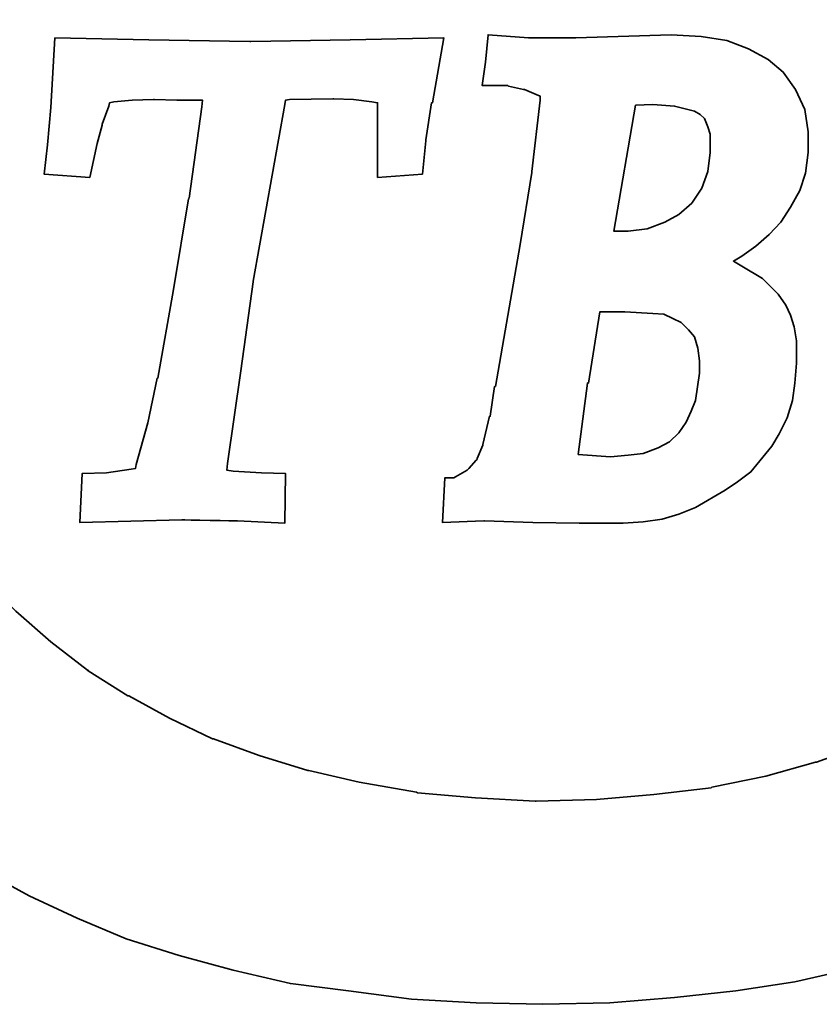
# Model space of a CAD drawing. Header units: millimetres. Extents: x 7 to 218, y 15 to 167.
# Tile 5 of 64: x 160 to 164, y 81 to 86. Entities that reach past the tile are written whole.
import ezdxf

# ---------------------------------------------------------------- set-up
doc = ezdxf.new("R2010")
doc.units = ezdxf.units.MM
doc.header["$LTSCALE"] = 0.2
doc.layers.add('layer 1', color=7, linetype='CONTINUOUS')

msp = doc.modelspace()

# ---------------------------------------------------------------- linework, layer by layer
at = {"layer": 'layer 1', "color": 1, "lineweight": 35}
for points, knots in [([(165.6931, 86.2829), (165.6931, 86.2829), (166.6993, 86.9053), (166.6993, 86.9053), (166.6993, 86.9053), (166.6993, 86.9053), (166.5571, 87.0862), (166.5571, 87.0862), (166.5571, 87.0862), (166.5571, 87.0862), (166.3933, 87.2545), (166.3933, 87.2545), (166.3933, 87.2545), (166.3933, 87.2545), (166.2246, 87.4192), (166.2246, 87.4192), (166.2246, 87.4192), (166.2246, 87.4192), (166.0513, 87.5659), (166.0513, 87.5659), (166.0513, 87.5659), (166.0513, 87.5659), (165.8659, 87.7126), (165.8659, 87.7126), (165.8659, 87.7126), (165.8659, 87.7126), (165.8614, 87.7126), (165.8614, 87.7126), (165.8614, 87.7126), (165.8614, 87.7126), (165.6589, 87.8377), (165.6589, 87.8377), (165.6589, 87.8377), (165.6589, 87.8377), (165.6589, 87.8417), (165.6589, 87.8417), (165.6589, 87.8417), (165.6589, 87.8417), (165.4555, 87.9668), (165.4555, 87.9668), (165.4555, 87.9668), (165.4555, 87.9668), (165.2359, 88.0753), (165.2359, 88.0753), (165.2359, 88.0753), (165.2359, 88.0753), (165.015, 88.1878), (165.015, 88.1878), (165.015, 88.1878), (165.015, 88.1878), (164.7472, 88.2913), (164.7472, 88.2913), (164.7472, 88.2913), (164.7472, 88.2913), (164.4579, 88.3903), (164.4579, 88.3903), (164.4579, 88.3903), (164.4579, 88.3903), (164.1559, 88.4767), (164.1559, 88.4767), (164.1559, 88.4767), (164.1559, 88.4767), (163.8369, 88.5455), (163.8369, 88.5455), (163.8369, 88.5455), (163.8369, 88.5455), (163.5124, 88.5937), (163.5124, 88.5937), (163.5124, 88.5937), (163.5124, 88.5937), (163.1587, 88.6279), (163.1587, 88.6279), (163.1587, 88.6279), (163.1587, 88.6279), (162.796, 88.645), (162.796, 88.645), (162.796, 88.645), (162.796, 88.645), (162.4288, 88.6369), (162.4288, 88.6369), (162.4288, 88.6369), (162.4288, 88.6369), (162.0787, 88.6153), (162.0787, 88.6153), (162.0787, 88.6153), (162.0787, 88.6153), (161.7547, 88.5847), (161.7547, 88.5847), (161.7547, 88.5847), (161.7547, 88.5847), (161.4397, 88.5455), (161.4397, 88.5455), (161.4397, 88.5455), (161.4397, 88.5455), (161.1378, 88.4852), (161.1378, 88.4852), (161.1378, 88.4852), (161.1378, 88.4852), (160.9303, 88.4294), (160.9303, 88.4294), (160.9303, 88.4294), (160.9303, 88.4294), (160.7233, 88.3687), (160.7233, 88.3687), (160.7233, 88.3687), (160.7233, 88.3687), (160.5199, 88.2994), (160.5199, 88.2994), (160.5199, 88.2994), (160.5199, 88.2994), (160.33, 88.222), (160.33, 88.222), (160.33, 88.222), (160.33, 88.222), (160.1446, 88.1356), (160.1446, 88.1356), (160.1446, 88.1356), (160.1446, 88.1356), (159.9547, 88.0447), (159.9547, 88.0447), (159.9547, 88.0447), (159.9547, 88.0447), (159.7819, 87.9497), (159.7819, 87.9497), (159.7819, 87.9497), (159.7819, 87.9497), (159.6091, 87.8503), (159.6091, 87.8503), (159.6091, 87.8503), (159.6091, 87.8503), (159.4449, 87.7382), (159.4449, 87.7382), (159.4449, 87.7382), (159.4449, 87.7382), (159.2851, 87.6262), (159.2851, 87.6262), (159.2851, 87.6262), (159.2851, 87.6262), (159.1384, 87.5056), (159.1384, 87.5056), (159.1384, 87.5056), (159.1384, 87.5056), (158.9872, 87.376), (158.9872, 87.376), (158.9872, 87.376), (158.9872, 87.376), (158.724, 87.1163), (158.724, 87.1163), (158.724, 87.1163), (158.724, 87.1163), (158.719, 87.1123), (158.719, 87.1123), (158.719, 87.1123), (158.719, 87.1123), (158.4733, 86.8189), (158.4733, 86.8189), (158.4733, 86.8189), (158.4733, 86.8189), (158.3347, 86.6155), (158.3347, 86.6155), (158.3347, 86.6155), (158.3347, 86.6155), (158.3307, 86.611), (158.3307, 86.611), (158.3307, 86.611), (158.3307, 86.611), (158.197, 86.3824), (158.197, 86.3824), (158.197, 86.3824), (158.197, 86.3824), (158.0755, 86.1452), (158.0755, 86.1452), (158.0755, 86.1452), (158.0755, 86.1452), (157.972, 85.8775), (157.972, 85.8775), (157.972, 85.8775), (157.972, 85.8775), (157.8856, 85.5967), (157.8856, 85.5967), (157.8856, 85.5967), (157.8856, 85.5967), (157.8856, 85.5877), (157.8856, 85.5877), (157.8856, 85.5877), (157.8856, 85.5877), (157.8298, 85.2853), (157.8298, 85.2853), (157.8298, 85.2853), (157.8298, 85.2853), (157.8127, 85.1345), (157.8127, 85.1345), (157.8127, 85.1345), (157.8127, 85.1345), (157.8037, 84.9658), (157.8037, 84.9658), (157.8037, 84.9658), (157.8037, 84.9658), (157.7952, 84.7975), (157.7952, 84.7975), (157.7952, 84.7975), (157.7952, 84.7975), (157.7952, 84.6292), (157.7952, 84.6292), (157.7952, 84.6292), (157.7952, 84.6292), (157.8208, 84.2926), (157.8208, 84.2926), (157.8208, 84.2926), (157.8208, 84.2926), (157.873, 83.9897), (157.873, 83.9897), (157.873, 83.9897), (157.873, 83.9897), (157.9378, 83.7049), (157.9378, 83.7049), (157.9378, 83.7049), (157.9378, 83.7049), (158.0373, 83.4376), (158.0373, 83.4376), (158.0373, 83.4376), (158.0373, 83.4376), (158.1453, 83.1824), (158.1453, 83.1824), (158.1453, 83.1824), (158.1453, 83.1824), (158.2744, 82.9498), (158.2744, 82.9498), (158.2744, 82.9498), (158.2744, 82.9498), (158.4085, 82.7252), (158.4085, 82.7252), (158.4085, 82.7252), (158.4085, 82.7252), (158.5723, 82.5223), (158.5723, 82.5223), (158.5723, 82.5223), (158.5723, 82.5223), (158.7366, 82.3229), (158.7366, 82.3229), (158.7366, 82.3229), (158.7366, 82.3229), (158.9179, 82.1461), (158.9179, 82.1461), (158.9179, 82.1461), (158.9179, 82.1461), (159.1033, 81.9647), (159.1033, 81.9647), (159.1033, 81.9647), (159.1033, 81.9647), (159.3022, 81.8095), (159.3022, 81.8095), (159.3022, 81.8095), (159.3022, 81.8095), (159.5137, 81.6542), (159.5137, 81.6542), (159.5137, 81.6542), (159.5137, 81.6542), (159.7387, 81.5161), (159.7387, 81.5161), (159.7387, 81.5161), (159.7387, 81.5161), (159.9714, 81.3905), (159.9714, 81.3905), (159.9714, 81.3905), (159.9714, 81.3905), (160.222, 81.2735), (160.222, 81.2735), (160.222, 81.2735), (160.222, 81.2735), (160.4767, 81.166), (160.4767, 81.166), (160.4767, 81.166), (160.4767, 81.166), (160.753, 81.0796), (160.753, 81.0796), (160.753, 81.0796), (160.753, 81.0796), (161.0338, 81.0022), (161.0338, 81.0022), (161.0338, 81.0022), (161.0338, 81.0022), (161.3317, 80.9329), (161.3317, 80.9329), (161.3317, 80.9329), (161.3317, 80.9329), (161.6337, 80.8942), (161.6337, 80.8942), (161.6337, 80.8942), (161.6337, 80.8942), (161.9622, 80.851), (161.9622, 80.851), (161.9622, 80.851), (161.9622, 80.851), (162.2992, 80.8334), (162.2992, 80.8334), (162.2992, 80.8334), (162.2992, 80.8334), (162.6448, 80.8249), (162.6448, 80.8249), (162.6448, 80.8249), (162.6448, 80.8249), (162.9945, 80.8334), (162.9945, 80.8334), (162.9945, 80.8334), (162.9945, 80.8334), (163.3315, 80.8595), (163.3315, 80.8595), (163.3315, 80.8595), (163.3315, 80.8595), (163.651, 80.8942), (163.651, 80.8942), (163.651, 80.8942), (163.651, 80.8942), (163.957, 80.9414), (163.957, 80.9414), (163.957, 80.9414), (163.957, 80.9414), (164.2549, 81.0103), (164.2549, 81.0103), (164.2549, 81.0103), (164.2549, 81.0103), (164.5402, 81.0886), (164.5402, 81.0886), (164.5402, 81.0886), (164.5402, 81.0886), (164.8084, 81.179), (164.8084, 81.179), (164.8084, 81.179), (164.8084, 81.179), (165.0757, 81.287), (165.0757, 81.287), (165.0757, 81.287), (165.0757, 81.287), (165.4389, 81.4594), (165.4389, 81.4594), (165.4389, 81.4594), (165.4389, 81.4594), (165.6153, 81.5548), (165.6153, 81.5548), (165.6153, 81.5548), (165.6153, 81.5548), (165.78, 81.6542), (165.78, 81.6542), (165.78, 81.6542), (165.78, 81.6542), (165.9397, 81.7658), (165.9397, 81.7658), (165.9397, 81.7658), (165.9397, 81.7658), (166.0945, 81.8869), (166.0945, 81.8869), (166.0945, 81.8869), (166.0945, 81.8869), (166.2421, 82.0084), (166.2421, 82.0084), (166.2421, 82.0084), (166.2421, 82.0084), (166.3803, 82.138), (166.3803, 82.138), (166.3803, 82.138), (166.3803, 82.138), (166.5616, 82.3193), (166.5616, 82.3193), (166.5616, 82.3193), (166.5616, 82.3193), (166.6435, 82.4057), (166.6435, 82.4057), (166.6435, 82.4057), (166.6435, 82.4057), (166.7038, 82.4701), (166.7038, 82.4701), (166.7038, 82.4701), (166.7038, 82.4701), (165.6931, 83.0965), (165.6931, 83.0965), (165.6931, 83.0965), (165.6931, 83.0965), (165.5374, 82.9448), (165.5374, 82.9448), (165.5374, 82.9448), (165.5374, 82.9448), (165.3655, 82.7986), (165.3655, 82.7986), (165.3655, 82.7986), (165.3655, 82.7986), (165.1747, 82.6514), (165.1747, 82.6514), (165.1747, 82.6514), (165.1747, 82.6514), (164.9767, 82.5133), (164.9767, 82.5133), (164.9767, 82.5133), (164.9767, 82.5133), (164.9722, 82.5088), (164.9722, 82.5088), (164.9722, 82.5088), (164.9722, 82.5088), (164.7648, 82.3877), (164.7648, 82.3877), (164.7648, 82.3877), (164.7648, 82.3877), (164.5492, 82.2757), (164.5492, 82.2757), (164.5492, 82.2757), (164.5492, 82.2757), (164.5447, 82.2757), (164.5447, 82.2757), (164.5447, 82.2757), (164.5447, 82.2757), (164.3116, 82.1717), (164.3116, 82.1717), (164.3116, 82.1717), (164.3116, 82.1717), (164.0695, 82.0853), (164.0695, 82.0853), (164.0695, 82.0853), (164.0695, 82.0853), (164.0655, 82.0853), (164.0655, 82.0853), (164.0655, 82.0853), (164.0655, 82.0853), (163.8058, 82.012), (163.8058, 82.012), (163.8058, 82.012), (163.8058, 82.012), (163.5259, 81.9562), (163.5259, 81.9562), (163.5259, 81.9562), (163.5259, 81.9562), (163.5214, 81.9517), (163.5214, 81.9517), (163.5214, 81.9517), (163.5214, 81.9517), (163.2235, 81.9175), (163.2235, 81.9175), (163.2235, 81.9175), (163.2235, 81.9175), (162.9256, 81.8914), (162.9256, 81.8914), (162.9256, 81.8914), (162.9256, 81.8914), (162.6102, 81.8824), (162.6102, 81.8824), (162.6102, 81.8824), (162.6102, 81.8824), (162.6061, 81.8824), (162.6061, 81.8824), (162.6061, 81.8824), (162.6061, 81.8824), (162.2952, 81.9004), (162.2952, 81.9004), (162.2952, 81.9004), (162.2952, 81.9004), (161.9923, 81.9256), (161.9923, 81.9256), (161.9923, 81.9256), (161.9923, 81.9256), (161.9883, 81.9301), (161.9883, 81.9301), (161.9883, 81.9301), (161.9883, 81.9301), (161.6899, 81.9818), (161.6899, 81.9818), (161.6899, 81.9818), (161.6899, 81.9818), (161.4271, 82.0421), (161.4271, 82.0421), (161.4271, 82.0421), (161.4271, 82.0421), (161.4226, 82.0421), (161.4226, 82.0421), (161.4226, 82.0421), (161.4226, 82.0421), (161.1679, 82.12), (161.1679, 82.12), (161.1679, 82.12), (161.1679, 82.12), (160.9303, 82.2064), (160.9303, 82.2064), (160.9303, 82.2064), (160.9303, 82.2064), (160.9258, 82.2064), (160.9258, 82.2064), (160.9258, 82.2064), (160.9258, 82.2064), (160.7017, 82.3144), (160.7017, 82.3144), (160.7017, 82.3144), (160.7017, 82.3144), (160.4893, 82.4309), (160.4893, 82.4309), (160.4893, 82.4309), (160.4893, 82.4309), (160.4857, 82.4309), (160.4857, 82.4309), (160.4857, 82.4309), (160.4857, 82.4309), (160.2778, 82.5605), (160.2778, 82.5605), (160.2778, 82.5605), (160.2778, 82.5605), (160.2778, 82.565), (160.2778, 82.565), (160.2778, 82.565), (160.2778, 82.565), (160.2742, 82.565), (160.2742, 82.565), (160.2742, 82.565), (160.2742, 82.565), (160.0834, 82.7122), (160.0834, 82.7122), (160.0834, 82.7122), (160.0834, 82.7122), (159.9025, 82.8715), (159.9025, 82.8715), (159.9025, 82.8715), (159.9025, 82.8715), (159.898, 82.8755), (159.898, 82.8755), (159.898, 82.8755), (159.898, 82.8755), (159.7342, 83.0443), (159.7342, 83.0443), (159.7342, 83.0443), (159.7342, 83.0443), (159.579, 83.2256), (159.579, 83.2256), (159.579, 83.2256), (159.579, 83.2256), (159.579, 83.2297), (159.579, 83.2297), (159.579, 83.2297), (159.579, 83.2297), (159.4404, 83.4376), (159.4404, 83.4376), (159.4404, 83.4376), (159.4404, 83.4376), (159.4363, 83.4376), (159.4363, 83.4376), (159.4363, 83.4376), (159.4363, 83.4376), (159.4318, 83.4457), (159.4318, 83.4457), (159.4318, 83.4457), (159.4318, 83.4457), (159.3238, 83.6486), (159.3238, 83.6486), (159.3238, 83.6486), (159.3238, 83.6486), (159.3238, 83.6531), (159.3238, 83.6531), (159.3238, 83.6531), (159.3238, 83.6531), (159.2329, 83.8912), (159.2329, 83.8912), (159.2329, 83.8912), (159.2329, 83.8912), (159.2284, 83.8993), (159.2284, 83.8993), (159.2284, 83.8993), (159.2284, 83.8993), (159.1515, 84.1585), (159.1515, 84.1585), (159.1515, 84.1585), (159.1515, 84.1585), (159.1515, 84.163), (159.1515, 84.163), (159.1515, 84.163), (159.1515, 84.163), (159.1249, 84.3007), (159.1249, 84.3007), (159.1249, 84.3007), (159.1249, 84.3007), (159.1204, 84.3052), (159.1204, 84.3052), (159.1204, 84.3052), (159.1204, 84.3052), (159.1033, 84.4433), (159.1033, 84.4433), (159.1033, 84.4433), (159.1033, 84.4433), (159.0952, 84.5986), (159.0952, 84.5986), (159.0952, 84.5986), (159.0952, 84.5986), (159.0903, 84.7543), (159.0903, 84.7543), (159.0903, 84.7543), (159.0903, 84.7543), (159.0903, 84.7588), (159.0903, 84.7588), (159.0903, 84.7588), (159.0903, 84.7588), (159.0988, 84.8969), (159.0988, 84.8969), (159.0988, 84.8969), (159.0988, 84.8969), (159.0988, 84.9145), (159.0988, 84.9145), (159.0988, 84.9145), (159.0988, 84.9145), (159.1119, 85.0612), (159.1119, 85.0612), (159.1119, 85.0612), (159.1119, 85.0612), (159.1294, 85.1989), (159.1294, 85.1989), (159.1294, 85.1989), (159.1294, 85.1989), (159.1294, 85.2038), (159.1294, 85.2038), (159.1294, 85.2038), (159.1294, 85.2038), (159.1339, 85.2038), (159.1339, 85.2038), (159.1339, 85.2038), (159.1339, 85.2038), (159.1339, 85.2124), (159.1339, 85.2124), (159.1339, 85.2124), (159.1339, 85.2124), (159.16, 85.3375), (159.16, 85.3375), (159.16, 85.3375), (159.16, 85.3375), (159.16, 85.342), (159.16, 85.342), (159.16, 85.342), (159.16, 85.342), (159.1681, 85.3717), (159.1681, 85.3717), (159.1681, 85.3717), (159.1681, 85.3717), (159.2379, 85.5967), (159.2379, 85.5967), (159.2379, 85.5967), (159.2379, 85.5967), (159.2379, 85.6007), (159.2379, 85.6007), (159.2379, 85.6007), (159.2379, 85.6007), (159.3499, 85.8343), (159.3499, 85.8343), (159.3499, 85.8343), (159.3499, 85.8343), (159.4705, 86.0503), (159.4705, 86.0503), (159.4705, 86.0503), (159.4705, 86.0503), (159.475, 86.0539), (159.475, 86.0539), (159.475, 86.0539), (159.475, 86.0539), (159.6222, 86.2528), (159.6222, 86.2528), (159.6222, 86.2528), (159.6222, 86.2528), (159.7774, 86.4256), (159.7774, 86.4256), (159.7774, 86.4256), (159.7774, 86.4256), (159.7774, 86.4301), (159.7774, 86.4301), (159.7774, 86.4301), (159.7774, 86.4301), (159.9412, 86.5939), (159.9412, 86.5939), (159.9412, 86.5939), (159.9412, 86.5939), (159.9457, 86.5939), (159.9457, 86.5939), (159.9457, 86.5939), (159.9457, 86.5939), (160.1266, 86.7491), (160.1266, 86.7491), (160.1266, 86.7491), (160.1266, 86.7491), (160.3255, 86.8873), (160.3255, 86.8873), (160.3255, 86.8873), (160.3255, 86.8873), (160.33, 86.8918), (160.33, 86.8918), (160.33, 86.8918), (160.33, 86.8918), (160.5375, 87.0214), (160.5375, 87.0214), (160.5375, 87.0214), (160.5375, 87.0214), (160.753, 87.1424), (160.753, 87.1424), (160.753, 87.1424), (160.753, 87.1424), (160.7575, 87.1424), (160.7575, 87.1424), (160.7575, 87.1424), (160.7575, 87.1424), (160.9816, 87.2414), (160.9816, 87.2414), (160.9816, 87.2414), (160.9816, 87.2414), (161.2242, 87.3278), (161.2242, 87.3278), (161.2242, 87.3278), (161.2242, 87.3278), (161.4739, 87.4102), (161.4739, 87.4102), (161.4739, 87.4102), (161.4739, 87.4102), (161.4784, 87.4102), (161.4784, 87.4102), (161.4784, 87.4102), (161.4784, 87.4102), (161.7466, 87.4705), (161.7466, 87.4705), (161.7466, 87.4705), (161.7466, 87.4705), (161.7466, 87.475), (161.7466, 87.475), (161.7466, 87.475), (161.7466, 87.475), (161.7511, 87.475), (161.7511, 87.475), (161.7511, 87.475), (161.7511, 87.475), (162.049, 87.5182), (162.049, 87.5182), (162.049, 87.5182), (162.049, 87.5182), (162.0526, 87.5182), (162.0526, 87.5182), (162.0526, 87.5182), (162.0526, 87.5182), (162.36, 87.5438), (162.36, 87.5438), (162.36, 87.5438), (162.36, 87.5438), (162.6664, 87.5524), (162.6664, 87.5524), (162.6664, 87.5524), (162.6664, 87.5524), (162.6709, 87.5524), (162.6709, 87.5524), (162.6709, 87.5524), (162.6709, 87.5524), (162.9814, 87.5438), (162.9814, 87.5438), (162.9814, 87.5438), (162.9814, 87.5438), (163.2838, 87.5182), (163.2838, 87.5182), (163.2838, 87.5182), (163.2838, 87.5182), (163.2883, 87.5137), (163.2883, 87.5137), (163.2883, 87.5137), (163.2883, 87.5137), (163.5727, 87.4624), (163.5727, 87.4624), (163.5727, 87.4624), (163.5727, 87.4624), (163.849, 87.4057), (163.849, 87.4057), (163.849, 87.4057), (163.849, 87.4057), (163.8535, 87.4057), (163.8535, 87.4057), (163.8535, 87.4057), (163.8535, 87.4057), (164.1127, 87.3278), (164.1127, 87.3278), (164.1127, 87.3278), (164.1127, 87.3278), (164.3197, 87.2509), (164.3197, 87.2509), (164.3197, 87.2509), (164.3197, 87.2509), (164.5276, 87.1645), (164.5276, 87.1645), (164.5276, 87.1645), (164.5276, 87.1645), (164.5321, 87.1645), (164.5321, 87.1645), (164.5321, 87.1645), (164.5321, 87.1645), (164.722, 87.0646), (164.722, 87.0646), (164.722, 87.0646), (164.722, 87.0646), (164.9119, 86.9521), (164.9119, 86.9521), (164.9119, 86.9521), (164.9119, 86.9521), (164.9119, 86.9485), (164.9119, 86.9485), (164.9119, 86.9485), (164.9119, 86.9485), (165.0847, 86.836), (165.0847, 86.836), (165.0847, 86.836), (165.0847, 86.836), (165.0888, 86.836), (165.0888, 86.836), (165.0888, 86.836), (165.0888, 86.836), (165.2485, 86.7109), (165.2485, 86.7109), (165.2485, 86.7109), (165.2485, 86.7109), (165.253, 86.7059), (165.253, 86.7059), (165.253, 86.7059), (165.253, 86.7059), (165.4087, 86.5723), (165.4087, 86.5723), (165.4087, 86.5723), (165.4087, 86.5723), (165.4123, 86.5678), (165.4123, 86.5678), (165.4123, 86.5678), (165.4123, 86.5678), (165.5509, 86.4256), (165.5509, 86.4256), (165.5509, 86.4256), (165.5509, 86.4256), (165.6283, 86.3437), (165.6283, 86.3437), (165.6283, 86.3437), (165.6283, 86.3437), (165.6931, 86.2829), (165.6931, 86.2829)], [0, 0, 0, 0, 0.004808, 0.004808, 0.004808, 0.004808, 0.009615, 0.009615, 0.009615, 0.009615, 0.014423, 0.014423, 0.014423, 0.014423, 0.019231, 0.019231, 0.019231, 0.019231, 0.024038, 0.024038, 0.024038, 0.024038, 0.028846, 0.028846, 0.028846, 0.028846, 0.033654, 0.033654, 0.033654, 0.033654, 0.038462, 0.038462, 0.038462, 0.038462, 0.043269, 0.043269, 0.043269, 0.043269, 0.048077, 0.048077, 0.048077, 0.048077, 0.052885, 0.052885, 0.052885, 0.052885, 0.057692, 0.057692, 0.057692, 0.057692, 0.0625, 0.0625, 0.0625, 0.0625, 0.067308, 0.067308, 0.067308, 0.067308, 0.072115, 0.072115, 0.072115, 0.072115, 0.076923, 0.076923, 0.076923, 0.076923, 0.081731, 0.081731, 0.081731, 0.081731, 0.086538, 0.086538, 0.086538, 0.086538, 0.091346, 0.091346, 0.091346, 0.091346, 0.096154, 0.096154, 0.096154, 0.096154, 0.100962, 0.100962, 0.100962, 0.100962, 0.105769, 0.105769, 0.105769, 0.105769, 0.110577, 0.110577, 0.110577, 0.110577, 0.115385, 0.115385, 0.115385, 0.115385, 0.120192, 0.120192, 0.120192, 0.120192, 0.125, 0.125, 0.125, 0.125, 0.129808, 0.129808, 0.129808, 0.129808, 0.134615, 0.134615, 0.134615, 0.134615, 0.139423, 0.139423, 0.139423, 0.139423, 0.144231, 0.144231, 0.144231, 0.144231, 0.149038, 0.149038, 0.149038, 0.149038, 0.153846, 0.153846, 0.153846, 0.153846, 0.158654, 0.158654, 0.158654, 0.158654, 0.163462, 0.163462, 0.163462, 0.163462, 0.168269, 0.168269, 0.168269, 0.168269, 0.173077, 0.173077, 0.173077, 0.173077, 0.177885, 0.177885, 0.177885, 0.177885, 0.182692, 0.182692, 0.182692, 0.182692, 0.1875, 0.1875, 0.1875, 0.1875, 0.192308, 0.192308, 0.192308, 0.192308, 0.197115, 0.197115, 0.197115, 0.197115, 0.201923, 0.201923, 0.201923, 0.201923, 0.206731, 0.206731, 0.206731, 0.206731, 0.211538, 0.211538, 0.211538, 0.211538, 0.216346, 0.216346, 0.216346, 0.216346, 0.221154, 0.221154, 0.221154, 0.221154, 0.225962, 0.225962, 0.225962, 0.225962, 0.230769, 0.230769, 0.230769, 0.230769, 0.235577, 0.235577, 0.235577, 0.235577, 0.240385, 0.240385, 0.240385, 0.240385, 0.245192, 0.245192, 0.245192, 0.245192, 0.25, 0.25, 0.25, 0.25, 0.254808, 0.254808, 0.254808, 0.254808, 0.259615, 0.259615, 0.259615, 0.259615, 0.264423, 0.264423, 0.264423, 0.264423, 0.269231, 0.269231, 0.269231, 0.269231, 0.274038, 0.274038, 0.274038, 0.274038, 0.278846, 0.278846, 0.278846, 0.278846, 0.283654, 0.283654, 0.283654, 0.283654, 0.288462, 0.288462, 0.288462, 0.288462, 0.293269, 0.293269, 0.293269, 0.293269, 0.298077, 0.298077, 0.298077, 0.298077, 0.302885, 0.302885, 0.302885, 0.302885, 0.307692, 0.307692, 0.307692, 0.307692, 0.3125, 0.3125, 0.3125, 0.3125, 0.317308, 0.317308, 0.317308, 0.317308, 0.322115, 0.322115, 0.322115, 0.322115, 0.326923, 0.326923, 0.326923, 0.326923, 0.331731, 0.331731, 0.331731, 0.331731, 0.336538, 0.336538, 0.336538, 0.336538, 0.341346, 0.341346, 0.341346, 0.341346, 0.346154, 0.346154, 0.346154, 0.346154, 0.350962, 0.350962, 0.350962, 0.350962, 0.355769, 0.355769, 0.355769, 0.355769, 0.360577, 0.360577, 0.360577, 0.360577, 0.365385, 0.365385, 0.365385, 0.365385, 0.370192, 0.370192, 0.370192, 0.370192, 0.375, 0.375, 0.375, 0.375, 0.379808, 0.379808, 0.379808, 0.379808, 0.384615, 0.384615, 0.384615, 0.384615, 0.389423, 0.389423, 0.389423, 0.389423, 0.394231, 0.394231, 0.394231, 0.394231, 0.399038, 0.399038, 0.399038, 0.399038, 0.403846, 0.403846, 0.403846, 0.403846, 0.408654, 0.408654, 0.408654, 0.408654, 0.413462, 0.413462, 0.413462, 0.413462, 0.418269, 0.418269, 0.418269, 0.418269, 0.423077, 0.423077, 0.423077, 0.423077, 0.427885, 0.427885, 0.427885, 0.427885, 0.432692, 0.432692, 0.432692, 0.432692, 0.4375, 0.4375, 0.4375, 0.4375, 0.442308, 0.442308, 0.442308, 0.442308, 0.447115, 0.447115, 0.447115, 0.447115, 0.451923, 0.451923, 0.451923, 0.451923, 0.456731, 0.456731, 0.456731, 0.456731, 0.461538, 0.461538, 0.461538, 0.461538, 0.466346, 0.466346, 0.466346, 0.466346, 0.471154, 0.471154, 0.471154, 0.471154, 0.475962, 0.475962, 0.475962, 0.475962, 0.480769, 0.480769, 0.480769, 0.480769, 0.485577, 0.485577, 0.485577, 0.485577, 0.490385, 0.490385, 0.490385, 0.490385, 0.495192, 0.495192, 0.495192, 0.495192, 0.5, 0.5, 0.5, 0.5, 0.504808, 0.504808, 0.504808, 0.504808, 0.509615, 0.509615, 0.509615, 0.509615, 0.514423, 0.514423, 0.514423, 0.514423, 0.519231, 0.519231, 0.519231, 0.519231, 0.524038, 0.524038, 0.524038, 0.524038, 0.528846, 0.528846, 0.528846, 0.528846, 0.533654, 0.533654, 0.533654, 0.533654, 0.538462, 0.538462, 0.538462, 0.538462, 0.543269, 0.543269, 0.543269, 0.543269, 0.548077, 0.548077, 0.548077, 0.548077, 0.552885, 0.552885, 0.552885, 0.552885, 0.557692, 0.557692, 0.557692, 0.557692, 0.5625, 0.5625, 0.5625, 0.5625, 0.567308, 0.567308, 0.567308, 0.567308, 0.572115, 0.572115, 0.572115, 0.572115, 0.576923, 0.576923, 0.576923, 0.576923, 0.581731, 0.581731, 0.581731, 0.581731, 0.586538, 0.586538, 0.586538, 0.586538, 0.591346, 0.591346, 0.591346, 0.591346, 0.596154, 0.596154, 0.596154, 0.596154, 0.600962, 0.600962, 0.600962, 0.600962, 0.605769, 0.605769, 0.605769, 0.605769, 0.610577, 0.610577, 0.610577, 0.610577, 0.615385, 0.615385, 0.615385, 0.615385, 0.620192, 0.620192, 0.620192, 0.620192, 0.625, 0.625, 0.625, 0.625, 0.629808, 0.629808, 0.629808, 0.629808, 0.634615, 0.634615, 0.634615, 0.634615, 0.639423, 0.639423, 0.639423, 0.639423, 0.644231, 0.644231, 0.644231, 0.644231, 0.649038, 0.649038, 0.649038, 0.649038, 0.653846, 0.653846, 0.653846, 0.653846, 0.658654, 0.658654, 0.658654, 0.658654, 0.663462, 0.663462, 0.663462, 0.663462, 0.668269, 0.668269, 0.668269, 0.668269, 0.673077, 0.673077, 0.673077, 0.673077, 0.677885, 0.677885, 0.677885, 0.677885, 0.682692, 0.682692, 0.682692, 0.682692, 0.6875, 0.6875, 0.6875, 0.6875, 0.692308, 0.692308, 0.692308, 0.692308, 0.697115, 0.697115, 0.697115, 0.697115, 0.701923, 0.701923, 0.701923, 0.701923, 0.706731, 0.706731, 0.706731, 0.706731, 0.711538, 0.711538, 0.711538, 0.711538, 0.716346, 0.716346, 0.716346, 0.716346, 0.721154, 0.721154, 0.721154, 0.721154, 0.725962, 0.725962, 0.725962, 0.725962, 0.730769, 0.730769, 0.730769, 0.730769, 0.735577, 0.735577, 0.735577, 0.735577, 0.740385, 0.740385, 0.740385, 0.740385, 0.745192, 0.745192, 0.745192, 0.745192, 0.75, 0.75, 0.75, 0.75, 0.754808, 0.754808, 0.754808, 0.754808, 0.759615, 0.759615, 0.759615, 0.759615, 0.764423, 0.764423, 0.764423, 0.764423, 0.769231, 0.769231, 0.769231, 0.769231, 0.774038, 0.774038, 0.774038, 0.774038, 0.778846, 0.778846, 0.778846, 0.778846, 0.783654, 0.783654, 0.783654, 0.783654, 0.788462, 0.788462, 0.788462, 0.788462, 0.793269, 0.793269, 0.793269, 0.793269, 0.798077, 0.798077, 0.798077, 0.798077, 0.802885, 0.802885, 0.802885, 0.802885, 0.807692, 0.807692, 0.807692, 0.807692, 0.8125, 0.8125, 0.8125, 0.8125, 0.817308, 0.817308, 0.817308, 0.817308, 0.822115, 0.822115, 0.822115, 0.822115, 0.826923, 0.826923, 0.826923, 0.826923, 0.831731, 0.831731, 0.831731, 0.831731, 0.836538, 0.836538, 0.836538, 0.836538, 0.841346, 0.841346, 0.841346, 0.841346, 0.846154, 0.846154, 0.846154, 0.846154, 0.850962, 0.850962, 0.850962, 0.850962, 0.855769, 0.855769, 0.855769, 0.855769, 0.860577, 0.860577, 0.860577, 0.860577, 0.865385, 0.865385, 0.865385, 0.865385, 0.870192, 0.870192, 0.870192, 0.870192, 0.875, 0.875, 0.875, 0.875, 0.879808, 0.879808, 0.879808, 0.879808, 0.884615, 0.884615, 0.884615, 0.884615, 0.889423, 0.889423, 0.889423, 0.889423, 0.894231, 0.894231, 0.894231, 0.894231, 0.899038, 0.899038, 0.899038, 0.899038, 0.903846, 0.903846, 0.903846, 0.903846, 0.908654, 0.908654, 0.908654, 0.908654, 0.913462, 0.913462, 0.913462, 0.913462, 0.918269, 0.918269, 0.918269, 0.918269, 0.923077, 0.923077, 0.923077, 0.923077, 0.927885, 0.927885, 0.927885, 0.927885, 0.932692, 0.932692, 0.932692, 0.932692, 0.9375, 0.9375, 0.9375, 0.9375, 0.942308, 0.942308, 0.942308, 0.942308, 0.947115, 0.947115, 0.947115, 0.947115, 0.951923, 0.951923, 0.951923, 0.951923, 0.956731, 0.956731, 0.956731, 0.956731, 0.961538, 0.961538, 0.961538, 0.961538, 0.966346, 0.966346, 0.966346, 0.966346, 0.971154, 0.971154, 0.971154, 0.971154, 0.975962, 0.975962, 0.975962, 0.975962, 0.980769, 0.980769, 0.980769, 0.980769, 0.985577, 0.985577, 0.985577, 0.985577, 0.990385, 0.990385, 0.990385, 0.990385, 0.995192, 0.995192, 0.995192, 0.995192, 1, 1, 1, 1]), ([(164.0263, 85.3681), (164.0263, 85.3681), (164.0092, 85.4842), (164.0092, 85.4842), (164.0092, 85.4842), (164.0092, 85.4842), (163.9615, 85.5877), (163.9615, 85.5877), (163.9615, 85.5877), (163.9615, 85.5877), (163.8967, 85.6786), (163.8967, 85.6786), (163.8967, 85.6786), (163.8967, 85.6786), (163.8193, 85.7434), (163.8193, 85.7434), (163.8193, 85.7434), (163.8193, 85.7434), (163.7158, 85.7992), (163.7158, 85.7992), (163.7158, 85.7992), (163.7158, 85.7992), (163.6033, 85.8424), (163.6033, 85.8424), (163.6033, 85.8424), (163.6033, 85.8424), (163.4692, 85.864), (163.4692, 85.864), (163.4692, 85.864), (163.4692, 85.864), (163.3135, 85.873), (163.3135, 85.873), (163.3135, 85.873), (163.3135, 85.873), (162.8176, 85.8559), (162.8176, 85.8559), (162.8176, 85.8559), (162.8176, 85.8559), (162.571, 85.8559), (162.571, 85.8559), (162.571, 85.8559), (162.571, 85.8559), (162.36, 85.873), (162.36, 85.873), (162.36, 85.873), (162.36, 85.873), (162.3469, 85.7308), (162.3469, 85.7308), (162.3469, 85.7308), (162.3469, 85.7308), (162.3289, 85.6093), (162.3289, 85.6093), (162.3289, 85.6093), (162.3289, 85.6093), (162.4585, 85.6093), (162.4585, 85.6093), (162.4585, 85.6093), (162.4585, 85.6093), (162.463, 85.6093), (162.463, 85.6093), (162.463, 85.6093), (162.463, 85.6093), (162.4675, 85.6052), (162.4675, 85.6052), (162.4675, 85.6052), (162.4675, 85.6052), (162.5454, 85.5877), (162.5454, 85.5877), (162.5454, 85.5877), (162.5454, 85.5877), (162.5494, 85.5877), (162.5494, 85.5877), (162.5494, 85.5877), (162.5494, 85.5877), (162.6102, 85.5616), (162.6102, 85.5616), (162.6102, 85.5616), (162.6102, 85.5616), (162.6313, 85.5535), (162.6313, 85.5535), (162.6313, 85.5535), (162.6313, 85.5535), (162.6313, 85.5314), (162.6313, 85.5314), (162.6313, 85.5314), (162.6313, 85.5314), (162.5886, 85.1602), (162.5886, 85.1602), (162.5886, 85.1602), (162.5886, 85.1602), (162.5886, 85.1557), (162.5886, 85.1557), (162.5886, 85.1557), (162.5886, 85.1557), (162.5278, 84.7799), (162.5278, 84.7799), (162.5278, 84.7799), (162.5278, 84.7799), (162.3982, 84.0415), (162.3982, 84.0415), (162.3982, 84.0415), (162.3982, 84.0415), (162.3942, 84.0415), (162.3942, 84.0415), (162.3942, 84.0415), (162.3942, 84.0415), (162.3721, 83.8862), (162.3721, 83.8862), (162.3721, 83.8862), (162.3721, 83.8862), (162.3685, 83.8862), (162.3685, 83.8862), (162.3685, 83.8862), (162.3685, 83.8862), (162.3334, 83.74), (162.3334, 83.74), (162.3334, 83.74), (162.3334, 83.74), (162.3334, 83.7355), (162.3334, 83.7355), (162.3334, 83.7355), (162.3334, 83.7355), (162.3037, 83.6662), (162.3037, 83.6662), (162.3037, 83.6662), (162.3037, 83.6662), (162.3037, 83.6617), (162.3037, 83.6617), (162.3037, 83.6617), (162.3037, 83.6617), (162.2992, 83.6572), (162.2992, 83.6572), (162.2992, 83.6572), (162.2992, 83.6572), (162.2605, 83.614), (162.2605, 83.614), (162.2605, 83.614), (162.2605, 83.614), (162.256, 83.6104), (162.256, 83.6104), (162.256, 83.6104), (162.256, 83.6104), (162.252, 83.6059), (162.252, 83.6059), (162.252, 83.6059), (162.252, 83.6059), (162.1908, 83.5712), (162.1908, 83.5712), (162.1908, 83.5712), (162.1908, 83.5712), (162.1822, 83.5667), (162.1822, 83.5667), (162.1822, 83.5667), (162.1822, 83.5667), (162.1741, 83.5667), (162.1741, 83.5667), (162.1741, 83.5667), (162.1741, 83.5667), (162.1354, 83.5667), (162.1354, 83.5667), (162.1354, 83.5667), (162.1354, 83.5667), (162.1224, 83.3341), (162.1224, 83.3341), (162.1224, 83.3341), (162.1224, 83.3341), (162.3384, 83.3422), (162.3384, 83.3422), (162.3384, 83.3422), (162.3384, 83.3422), (162.3424, 83.3422), (162.3424, 83.3422), (162.3424, 83.3422), (162.3424, 83.3422), (162.5926, 83.3341), (162.5926, 83.3341), (162.5926, 83.3341), (162.5926, 83.3341), (162.8347, 83.3291), (162.8347, 83.3291), (162.8347, 83.3291), (162.8347, 83.3291), (163.0633, 83.3291), (163.0633, 83.3291), (163.0633, 83.3291), (163.0633, 83.3291), (163.1673, 83.3377), (163.1673, 83.3377), (163.1673, 83.3377), (163.1673, 83.3377), (163.2667, 83.3507), (163.2667, 83.3507), (163.2667, 83.3507), (163.2667, 83.3507), (163.3531, 83.3773), (163.3531, 83.3773), (163.3531, 83.3773), (163.3531, 83.3773), (163.4395, 83.411), (163.4395, 83.411), (163.4395, 83.411), (163.4395, 83.411), (163.5948, 83.5024), (163.5948, 83.5024), (163.5948, 83.5024), (163.5948, 83.5024), (163.6596, 83.5451), (163.6596, 83.5451), (163.6596, 83.5451), (163.6596, 83.5451), (163.7284, 83.5969), (163.7284, 83.5969), (163.7284, 83.5969), (163.7284, 83.5969), (163.8369, 83.731), (163.8369, 83.731), (163.8369, 83.731), (163.8369, 83.731), (163.8751, 83.7958), (163.8751, 83.7958), (163.8751, 83.7958), (163.8751, 83.7958), (163.9183, 83.8781), (163.9183, 83.8781), (163.9183, 83.8781), (163.9183, 83.8781), (163.9444, 83.9686), (163.9444, 83.9686), (163.9444, 83.9686), (163.9444, 83.9686), (163.957, 84.0595), (163.957, 84.0595), (163.957, 84.0595), (163.957, 84.0595), (163.966, 84.163), (163.966, 84.163), (163.966, 84.163), (163.966, 84.163), (163.966, 84.2791), (163.966, 84.2791), (163.966, 84.2791), (163.966, 84.2791), (163.9534, 84.3524), (163.9534, 84.3524), (163.9534, 84.3524), (163.9534, 84.3524), (163.9354, 84.4132), (163.9354, 84.4132), (163.9354, 84.4132), (163.9354, 84.4132), (163.9102, 84.4649), (163.9102, 84.4649), (163.9102, 84.4649), (163.9102, 84.4649), (163.8706, 84.5216), (163.8706, 84.5216), (163.8706, 84.5216), (163.8706, 84.5216), (163.7887, 84.6031), (163.7887, 84.6031), (163.7887, 84.6031), (163.7887, 84.6031), (163.6812, 84.6679), (163.6812, 84.6679), (163.6812, 84.6679), (163.6812, 84.6679), (163.638, 84.694), (163.638, 84.694), (163.638, 84.694), (163.638, 84.694), (163.6812, 84.7201), (163.6812, 84.7201), (163.6812, 84.7201), (163.6812, 84.7201), (163.7545, 84.7714), (163.7545, 84.7714), (163.7545, 84.7714), (163.7545, 84.7714), (163.8238, 84.8326), (163.8238, 84.8326), (163.8238, 84.8326), (163.8238, 84.8326), (163.8837, 84.8969), (163.8837, 84.8969), (163.8837, 84.8969), (163.8837, 84.8969), (163.9354, 84.9748), (163.9354, 84.9748), (163.9354, 84.9748), (163.9354, 84.9748), (163.9831, 85.0612), (163.9831, 85.0612), (163.9831, 85.0612), (163.9831, 85.0612), (164.0137, 85.1521), (164.0137, 85.1521), (164.0137, 85.1521), (164.0137, 85.1521), (164.0263, 85.2596), (164.0263, 85.2596), (164.0263, 85.2596), (164.0263, 85.2596), (164.0263, 85.3681), (164.0263, 85.3681)], [0, 0, 0, 0, 0.013158, 0.013158, 0.013158, 0.013158, 0.026316, 0.026316, 0.026316, 0.026316, 0.039474, 0.039474, 0.039474, 0.039474, 0.052632, 0.052632, 0.052632, 0.052632, 0.065789, 0.065789, 0.065789, 0.065789, 0.078947, 0.078947, 0.078947, 0.078947, 0.092105, 0.092105, 0.092105, 0.092105, 0.105263, 0.105263, 0.105263, 0.105263, 0.118421, 0.118421, 0.118421, 0.118421, 0.131579, 0.131579, 0.131579, 0.131579, 0.144737, 0.144737, 0.144737, 0.144737, 0.157895, 0.157895, 0.157895, 0.157895, 0.171053, 0.171053, 0.171053, 0.171053, 0.184211, 0.184211, 0.184211, 0.184211, 0.197368, 0.197368, 0.197368, 0.197368, 0.210526, 0.210526, 0.210526, 0.210526, 0.223684, 0.223684, 0.223684, 0.223684, 0.236842, 0.236842, 0.236842, 0.236842, 0.25, 0.25, 0.25, 0.25, 0.263158, 0.263158, 0.263158, 0.263158, 0.276316, 0.276316, 0.276316, 0.276316, 0.289474, 0.289474, 0.289474, 0.289474, 0.302632, 0.302632, 0.302632, 0.302632, 0.315789, 0.315789, 0.315789, 0.315789, 0.328947, 0.328947, 0.328947, 0.328947, 0.342105, 0.342105, 0.342105, 0.342105, 0.355263, 0.355263, 0.355263, 0.355263, 0.368421, 0.368421, 0.368421, 0.368421, 0.381579, 0.381579, 0.381579, 0.381579, 0.394737, 0.394737, 0.394737, 0.394737, 0.407895, 0.407895, 0.407895, 0.407895, 0.421053, 0.421053, 0.421053, 0.421053, 0.434211, 0.434211, 0.434211, 0.434211, 0.447368, 0.447368, 0.447368, 0.447368, 0.460526, 0.460526, 0.460526, 0.460526, 0.473684, 0.473684, 0.473684, 0.473684, 0.486842, 0.486842, 0.486842, 0.486842, 0.5, 0.5, 0.5, 0.5, 0.513158, 0.513158, 0.513158, 0.513158, 0.526316, 0.526316, 0.526316, 0.526316, 0.539474, 0.539474, 0.539474, 0.539474, 0.552632, 0.552632, 0.552632, 0.552632, 0.565789, 0.565789, 0.565789, 0.565789, 0.578947, 0.578947, 0.578947, 0.578947, 0.592105, 0.592105, 0.592105, 0.592105, 0.605263, 0.605263, 0.605263, 0.605263, 0.618421, 0.618421, 0.618421, 0.618421, 0.631579, 0.631579, 0.631579, 0.631579, 0.644737, 0.644737, 0.644737, 0.644737, 0.657895, 0.657895, 0.657895, 0.657895, 0.671053, 0.671053, 0.671053, 0.671053, 0.684211, 0.684211, 0.684211, 0.684211, 0.697368, 0.697368, 0.697368, 0.697368, 0.710526, 0.710526, 0.710526, 0.710526, 0.723684, 0.723684, 0.723684, 0.723684, 0.736842, 0.736842, 0.736842, 0.736842, 0.75, 0.75, 0.75, 0.75, 0.763158, 0.763158, 0.763158, 0.763158, 0.776316, 0.776316, 0.776316, 0.776316, 0.789474, 0.789474, 0.789474, 0.789474, 0.802632, 0.802632, 0.802632, 0.802632, 0.815789, 0.815789, 0.815789, 0.815789, 0.828947, 0.828947, 0.828947, 0.828947, 0.842105, 0.842105, 0.842105, 0.842105, 0.855263, 0.855263, 0.855263, 0.855263, 0.868421, 0.868421, 0.868421, 0.868421, 0.881579, 0.881579, 0.881579, 0.881579, 0.894737, 0.894737, 0.894737, 0.894737, 0.907895, 0.907895, 0.907895, 0.907895, 0.921053, 0.921053, 0.921053, 0.921053, 0.934211, 0.934211, 0.934211, 0.934211, 0.947368, 0.947368, 0.947368, 0.947368, 0.960526, 0.960526, 0.960526, 0.960526, 0.973684, 0.973684, 0.973684, 0.973684, 0.986842, 0.986842, 0.986842, 0.986842, 1, 1, 1, 1]), ([(160.105, 85.8559), (160.105, 85.8559), (160.0834, 85.4932), (160.0834, 85.4932), (160.0834, 85.4932), (160.0834, 85.4932), (160.0668, 85.2988), (160.0668, 85.2988), (160.0668, 85.2988), (160.0668, 85.2988), (160.0492, 85.1471), (160.0492, 85.1471), (160.0492, 85.1471), (160.0492, 85.1471), (160.2868, 85.13), (160.2868, 85.13), (160.2868, 85.13), (160.2868, 85.13), (160.3255, 85.3069), (160.3255, 85.3069), (160.3255, 85.3069), (160.3255, 85.3069), (160.3516, 85.4023), (160.3516, 85.4023), (160.3516, 85.4023), (160.3516, 85.4023), (160.3516, 85.4068), (160.3516, 85.4068), (160.3516, 85.4068), (160.3516, 85.4068), (160.3858, 85.5013), (160.3858, 85.5013), (160.3858, 85.5013), (160.3858, 85.5013), (160.3903, 85.5184), (160.3903, 85.5184), (160.3903, 85.5184), (160.3903, 85.5184), (160.4119, 85.5229), (160.4119, 85.5229), (160.4119, 85.5229), (160.4119, 85.5229), (160.5073, 85.5314), (160.5073, 85.5314), (160.5073, 85.5314), (160.5073, 85.5314), (160.6189, 85.5364), (160.6189, 85.5364), (160.6189, 85.5364), (160.6189, 85.5364), (160.6239, 85.5364), (160.6239, 85.5364), (160.6239, 85.5364), (160.6239, 85.5364), (160.7404, 85.5314), (160.7404, 85.5314), (160.7404, 85.5314), (160.7404, 85.5314), (160.8349, 85.5314), (160.8349, 85.5314), (160.8349, 85.5314), (160.8349, 85.5314), (160.8745, 85.5314), (160.8745, 85.5314), (160.8745, 85.5314), (160.8745, 85.5314), (160.87, 85.4968), (160.87, 85.4968), (160.87, 85.4968), (160.87, 85.4968), (160.8048, 85.022), (160.8048, 85.022), (160.8048, 85.022), (160.8048, 85.022), (160.8003, 85.018), (160.8003, 85.018), (160.8003, 85.018), (160.8003, 85.018), (160.7233, 84.5468), (160.7233, 84.5468), (160.7233, 84.5468), (160.7233, 84.5468), (160.6405, 84.0847), (160.6405, 84.0847), (160.6405, 84.0847), (160.6405, 84.0847), (160.6369, 84.0847), (160.6369, 84.0847), (160.6369, 84.0847), (160.6369, 84.0847), (160.5892, 83.8516), (160.5892, 83.8516), (160.5892, 83.8516), (160.5892, 83.8516), (160.5289, 83.6356), (160.5289, 83.6356), (160.5289, 83.6356), (160.5289, 83.6356), (160.5244, 83.614), (160.5244, 83.614), (160.5244, 83.614), (160.5244, 83.614), (160.5028, 83.6104), (160.5028, 83.6104), (160.5028, 83.6104), (160.5028, 83.6104), (160.3732, 83.5924), (160.3732, 83.5924), (160.3732, 83.5924), (160.3732, 83.5924), (160.2477, 83.5888), (160.2477, 83.5888), (160.2477, 83.5888), (160.2477, 83.5888), (160.2346, 83.3341), (160.2346, 83.3341), (160.2346, 83.3341), (160.2346, 83.3341), (160.7665, 83.3467), (160.7665, 83.3467), (160.7665, 83.3467), (160.7665, 83.3467), (160.7701, 83.3467), (160.7701, 83.3467), (160.7701, 83.3467), (160.7701, 83.3467), (161.0554, 83.3422), (161.0554, 83.3422), (161.0554, 83.3422), (161.0554, 83.3422), (161.302, 83.3291), (161.302, 83.3291), (161.302, 83.3291), (161.302, 83.3291), (161.3056, 83.5888), (161.3056, 83.5888), (161.3056, 83.5888), (161.3056, 83.5888), (161.181, 83.5924), (161.181, 83.5924), (161.181, 83.5924), (161.181, 83.5924), (161.0338, 83.6014), (161.0338, 83.6014), (161.0338, 83.6014), (161.0338, 83.6014), (160.9996, 83.6059), (160.9996, 83.6059), (160.9996, 83.6059), (160.9996, 83.6059), (161.0032, 83.6401), (161.0032, 83.6401), (161.0032, 83.6401), (161.0032, 83.6401), (161.0725, 84.1238), (161.0725, 84.1238), (161.0725, 84.1238), (161.0725, 84.1238), (161.1378, 84.586), (161.1378, 84.586), (161.1378, 84.586), (161.1378, 84.586), (161.1378, 84.5905), (161.1378, 84.5905), (161.1378, 84.5905), (161.1378, 84.5905), (161.302, 85.5098), (161.302, 85.5098), (161.302, 85.5098), (161.302, 85.5098), (161.3056, 85.5314), (161.3056, 85.5314), (161.3056, 85.5314), (161.3056, 85.5314), (161.3272, 85.5364), (161.3272, 85.5364), (161.3272, 85.5364), (161.3272, 85.5364), (161.5522, 85.54), (161.5522, 85.54), (161.5522, 85.54), (161.5522, 85.54), (161.5567, 85.54), (161.5567, 85.54), (161.5567, 85.54), (161.5567, 85.54), (161.6602, 85.5364), (161.6602, 85.5364), (161.6602, 85.5364), (161.6602, 85.5364), (161.7547, 85.5229), (161.7547, 85.5229), (161.7547, 85.5229), (161.7547, 85.5229), (161.7853, 85.5184), (161.7853, 85.5184), (161.7853, 85.5184), (161.7853, 85.5184), (161.7853, 85.4882), (161.7853, 85.4882), (161.7853, 85.4882), (161.7853, 85.4882), (161.7853, 85.2898), (161.7853, 85.2898), (161.7853, 85.2898), (161.7853, 85.2898), (161.7853, 85.13), (161.7853, 85.13), (161.7853, 85.13), (161.7853, 85.13), (162.0184, 85.1471), (162.0184, 85.1471), (162.0184, 85.1471), (162.0184, 85.1471), (162.0355, 85.3204), (162.0355, 85.3204), (162.0355, 85.3204), (162.0355, 85.3204), (162.0355, 85.3249), (162.0355, 85.3249), (162.0355, 85.3249), (162.0355, 85.3249), (162.0661, 85.5184), (162.0661, 85.5184), (162.0661, 85.5184), (162.0661, 85.5184), (162.0706, 85.5184), (162.0706, 85.5184), (162.0706, 85.5184), (162.0706, 85.5184), (162.1309, 85.8559), (162.1309, 85.8559), (162.1309, 85.8559), (162.1309, 85.8559), (161.6431, 85.8469), (161.6431, 85.8469), (161.6431, 85.8469), (161.6431, 85.8469), (161.1247, 85.8383), (161.1247, 85.8383), (161.1247, 85.8383), (161.1247, 85.8383), (161.1202, 85.8383), (161.1202, 85.8383), (161.1202, 85.8383), (161.1202, 85.8383), (160.5937, 85.8469), (160.5937, 85.8469), (160.5937, 85.8469), (160.5937, 85.8469), (160.105, 85.8559), (160.105, 85.8559)], [0, 0, 0, 0, 0.015873, 0.015873, 0.015873, 0.015873, 0.031746, 0.031746, 0.031746, 0.031746, 0.047619, 0.047619, 0.047619, 0.047619, 0.063492, 0.063492, 0.063492, 0.063492, 0.079365, 0.079365, 0.079365, 0.079365, 0.095238, 0.095238, 0.095238, 0.095238, 0.111111, 0.111111, 0.111111, 0.111111, 0.126984, 0.126984, 0.126984, 0.126984, 0.142857, 0.142857, 0.142857, 0.142857, 0.15873, 0.15873, 0.15873, 0.15873, 0.174603, 0.174603, 0.174603, 0.174603, 0.190476, 0.190476, 0.190476, 0.190476, 0.206349, 0.206349, 0.206349, 0.206349, 0.222222, 0.222222, 0.222222, 0.222222, 0.238095, 0.238095, 0.238095, 0.238095, 0.253968, 0.253968, 0.253968, 0.253968, 0.269841, 0.269841, 0.269841, 0.269841, 0.285714, 0.285714, 0.285714, 0.285714, 0.301587, 0.301587, 0.301587, 0.301587, 0.31746, 0.31746, 0.31746, 0.31746, 0.333333, 0.333333, 0.333333, 0.333333, 0.349206, 0.349206, 0.349206, 0.349206, 0.365079, 0.365079, 0.365079, 0.365079, 0.380952, 0.380952, 0.380952, 0.380952, 0.396825, 0.396825, 0.396825, 0.396825, 0.412698, 0.412698, 0.412698, 0.412698, 0.428571, 0.428571, 0.428571, 0.428571, 0.444444, 0.444444, 0.444444, 0.444444, 0.460317, 0.460317, 0.460317, 0.460317, 0.47619, 0.47619, 0.47619, 0.47619, 0.492063, 0.492063, 0.492063, 0.492064, 0.507937, 0.507937, 0.507937, 0.507937, 0.52381, 0.52381, 0.52381, 0.52381, 0.539683, 0.539683, 0.539683, 0.539683, 0.555556, 0.555556, 0.555556, 0.555556, 0.571429, 0.571429, 0.571429, 0.571429, 0.587302, 0.587302, 0.587302, 0.587302, 0.603175, 0.603175, 0.603175, 0.603175, 0.619048, 0.619048, 0.619048, 0.619048, 0.634921, 0.634921, 0.634921, 0.634921, 0.650794, 0.650794, 0.650794, 0.650794, 0.666667, 0.666667, 0.666667, 0.666667, 0.68254, 0.68254, 0.68254, 0.68254, 0.698413, 0.698413, 0.698413, 0.698413, 0.714286, 0.714286, 0.714286, 0.714286, 0.730159, 0.730159, 0.730159, 0.730159, 0.746032, 0.746032, 0.746032, 0.746032, 0.761905, 0.761905, 0.761905, 0.761905, 0.777778, 0.777778, 0.777778, 0.777778, 0.793651, 0.793651, 0.793651, 0.793651, 0.809524, 0.809524, 0.809524, 0.809524, 0.825397, 0.825397, 0.825397, 0.825397, 0.84127, 0.84127, 0.84127, 0.84127, 0.857143, 0.857143, 0.857143, 0.857143, 0.873016, 0.873016, 0.873016, 0.873016, 0.888889, 0.888889, 0.888889, 0.888889, 0.904762, 0.904762, 0.904762, 0.904762, 0.920635, 0.920635, 0.920635, 0.920635, 0.936508, 0.936508, 0.936508, 0.936508, 0.952381, 0.952381, 0.952381, 0.952381, 0.968254, 0.968254, 0.968254, 0.968254, 0.984127, 0.984127, 0.984127, 0.984127, 1, 1, 1, 1]), ([(163.5169, 85.2596), (163.5169, 85.2596), (163.5169, 85.3546), (163.5169, 85.3546), (163.5169, 85.3546), (163.5169, 85.3546), (163.5043, 85.3933), (163.5043, 85.3933), (163.5043, 85.3933), (163.5043, 85.3933), (163.4863, 85.4365), (163.4863, 85.4365), (163.4863, 85.4365), (163.4863, 85.4365), (163.4652, 85.4581), (163.4652, 85.4581), (163.4652, 85.4581), (163.4652, 85.4581), (163.435, 85.4752), (163.435, 85.4752), (163.435, 85.4752), (163.435, 85.4752), (163.3315, 85.5013), (163.3315, 85.5013), (163.3315, 85.5013), (163.3315, 85.5013), (163.219, 85.5098), (163.219, 85.5098), (163.219, 85.5098), (163.219, 85.5098), (163.1281, 85.5058), (163.1281, 85.5058), (163.1281, 85.5058), (163.1281, 85.5058), (163.0156, 84.8497), (163.0156, 84.8497), (163.0156, 84.8497), (163.0156, 84.8497), (163.0894, 84.8497), (163.0894, 84.8497), (163.0894, 84.8497), (163.0894, 84.8497), (163.1884, 84.8627), (163.1884, 84.8627), (163.1884, 84.8627), (163.1884, 84.8627), (163.2798, 84.8969), (163.2798, 84.8969), (163.2798, 84.8969), (163.2798, 84.8969), (163.3531, 84.9361), (163.3531, 84.9361), (163.3531, 84.9361), (163.3531, 84.9361), (163.4215, 84.9964), (163.4215, 84.9964), (163.4215, 84.9964), (163.4215, 84.9964), (163.4737, 85.0738), (163.4737, 85.0738), (163.4737, 85.0738), (163.4737, 85.0738), (163.5043, 85.1602), (163.5043, 85.1602), (163.5043, 85.1602), (163.5043, 85.1602), (163.5169, 85.2596), (163.5169, 85.2596)], [0, 0, 0, 0, 0.058824, 0.058824, 0.058824, 0.058824, 0.117647, 0.117647, 0.117647, 0.117647, 0.176471, 0.176471, 0.176471, 0.176471, 0.235294, 0.235294, 0.235294, 0.235294, 0.294118, 0.294118, 0.294118, 0.294118, 0.352941, 0.352941, 0.352941, 0.352941, 0.411765, 0.411765, 0.411765, 0.411765, 0.470588, 0.470588, 0.470588, 0.470588, 0.529412, 0.529412, 0.529412, 0.529412, 0.588235, 0.588235, 0.588235, 0.588235, 0.647059, 0.647059, 0.647059, 0.647059, 0.705882, 0.705882, 0.705882, 0.705882, 0.764706, 0.764706, 0.764706, 0.764706, 0.823529, 0.823529, 0.823529, 0.823529, 0.882353, 0.882353, 0.882353, 0.882353, 0.941176, 0.941176, 0.941176, 0.941176, 1, 1, 1, 1]), ([(163.3918, 83.8561), (163.3918, 83.8561), (163.4179, 83.9128), (163.4179, 83.9128), (163.4179, 83.9128), (163.4179, 83.9128), (163.4395, 83.9686), (163.4395, 83.9686), (163.4395, 83.9686), (163.4395, 83.9686), (163.4611, 84.1108), (163.4611, 84.1108), (163.4611, 84.1108), (163.4611, 84.1108), (163.4611, 84.1756), (163.4611, 84.1756), (163.4611, 84.1756), (163.4611, 84.1756), (163.4521, 84.2404), (163.4521, 84.2404), (163.4521, 84.2404), (163.4521, 84.2404), (163.435, 84.3007), (163.435, 84.3007), (163.435, 84.3007), (163.435, 84.3007), (163.4044, 84.3358), (163.4044, 84.3358), (163.4044, 84.3358), (163.4044, 84.3358), (163.3662, 84.3745), (163.3662, 84.3745), (163.3662, 84.3745), (163.3662, 84.3745), (163.323, 84.3961), (163.323, 84.3961), (163.323, 84.3961), (163.323, 84.3961), (163.2748, 84.4177), (163.2748, 84.4177), (163.2748, 84.4177), (163.2748, 84.4177), (163.219, 84.4222), (163.219, 84.4222), (163.219, 84.4222), (163.219, 84.4222), (163.0719, 84.4303), (163.0719, 84.4303), (163.0719, 84.4303), (163.0719, 84.4303), (162.9427, 84.4303), (162.9427, 84.4303), (162.9427, 84.4303), (162.9427, 84.4303), (162.8824, 84.0595), (162.8824, 84.0595), (162.8824, 84.0595), (162.8824, 84.0595), (162.8779, 84.0595), (162.8779, 84.0595), (162.8779, 84.0595), (162.8779, 84.0595), (162.8302, 83.6878), (162.8302, 83.6878), (162.8302, 83.6878), (162.8302, 83.6878), (162.9985, 83.6752), (162.9985, 83.6752), (162.9985, 83.6752), (162.9985, 83.6752), (163.0894, 83.6833), (163.0894, 83.6833), (163.0894, 83.6833), (163.0894, 83.6833), (163.1673, 83.6923), (163.1673, 83.6923), (163.1673, 83.6923), (163.1673, 83.6923), (163.2451, 83.722), (163.2451, 83.722), (163.2451, 83.722), (163.2451, 83.722), (163.3054, 83.7526), (163.3054, 83.7526), (163.3054, 83.7526), (163.3054, 83.7526), (163.3531, 83.8003), (163.3531, 83.8003), (163.3531, 83.8003), (163.3531, 83.8003), (163.3918, 83.8561), (163.3918, 83.8561)], [0, 0, 0, 0, 0.043478, 0.043478, 0.043478, 0.043478, 0.086957, 0.086957, 0.086957, 0.086957, 0.130435, 0.130435, 0.130435, 0.130435, 0.173913, 0.173913, 0.173913, 0.173913, 0.217391, 0.217391, 0.217391, 0.217391, 0.26087, 0.26087, 0.26087, 0.26087, 0.304348, 0.304348, 0.304348, 0.304348, 0.347826, 0.347826, 0.347826, 0.347826, 0.391304, 0.391304, 0.391304, 0.391304, 0.434783, 0.434783, 0.434783, 0.434783, 0.478261, 0.478261, 0.478261, 0.478261, 0.521739, 0.521739, 0.521739, 0.521739, 0.565217, 0.565217, 0.565217, 0.565217, 0.608696, 0.608696, 0.608696, 0.608696, 0.652174, 0.652174, 0.652174, 0.652174, 0.695652, 0.695652, 0.695652, 0.695652, 0.73913, 0.73913, 0.73913, 0.73913, 0.782609, 0.782609, 0.782609, 0.782609, 0.826087, 0.826087, 0.826087, 0.826087, 0.869565, 0.869565, 0.869565, 0.869565, 0.913043, 0.913043, 0.913043, 0.913043, 0.956522, 0.956522, 0.956522, 0.956522, 1, 1, 1, 1])]:
    msp.add_open_spline(points, degree=3, knots=knots, dxfattribs=at)

doc.saveas('drawing.dxf')
